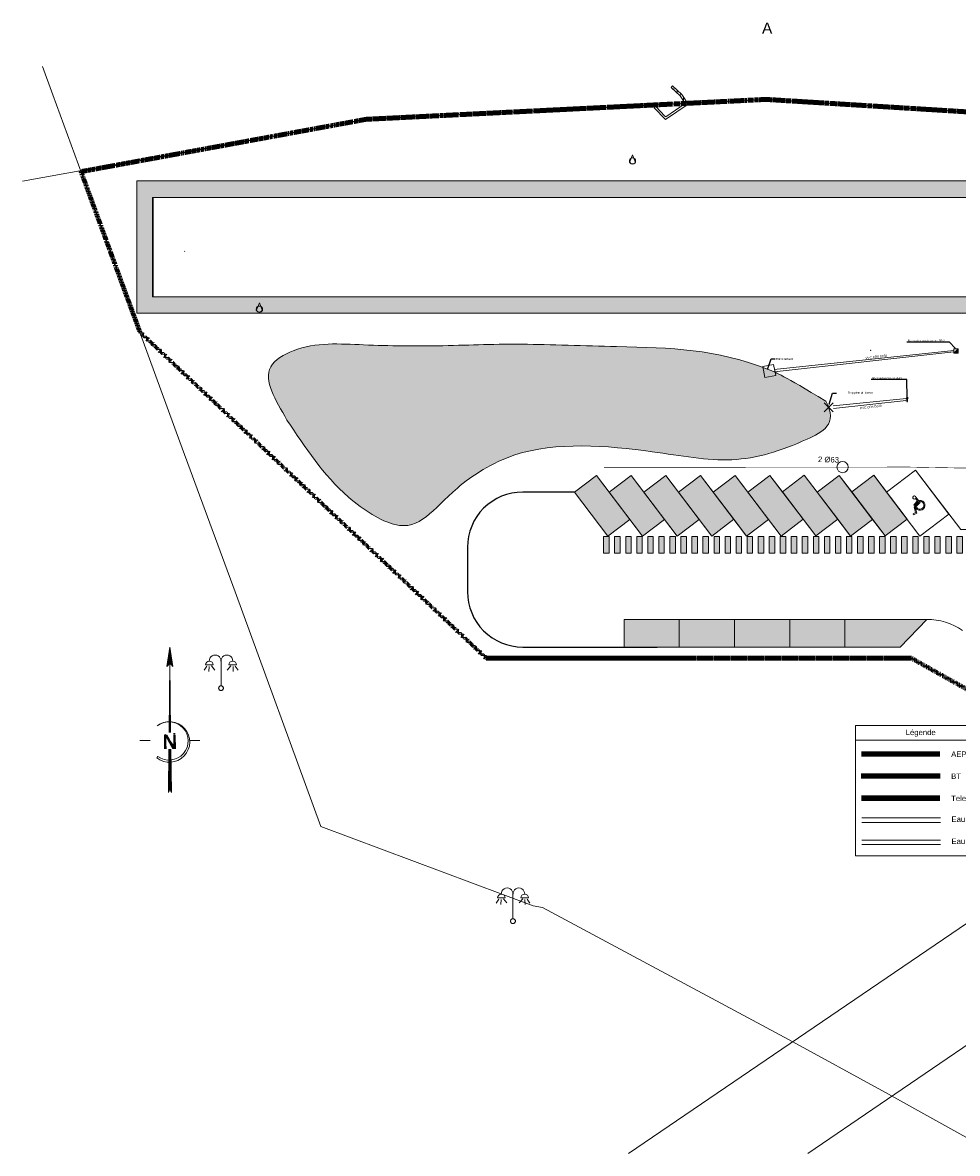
# Model space of a CAD drawing. Header units: centimetres. Extents: x -11246 to 29725, y -11714 to 13666.
# Tile 13 of 79: x 2299 to 3146, y 1827 to 2852. Entities that reach past the tile are written whole.
import ezdxf
from ezdxf import colors
from ezdxf.entities.mleader import LeaderData, LeaderLine
from ezdxf.enums import TextEntityAlignment as Align
from ezdxf.lldxf.tags import DXFTag
from ezdxf.math import Vec2, Vec3

# ---------------------------------------------------------------- set-up
doc = ezdxf.new("R2010")
doc.units = ezdxf.units.CM
doc.linetypes.add('Centre 2', pattern=[0.03175, 0.00635, -0.004763, 0.015875, -0.004763])
doc.linetypes.add('IMPORT-BORDCHAUSSEE', pattern=[0])
for name, color, linetype, lineweight in [('0- Cloture', 7, 'Continuous', 5), ('0- Emprise', 7, 'Continuous', 5), ('_BG2i Parking_Marquage au sol', 7, 'Continuous', 5), ('Ass - EP - Regards', 5, 'Continuous', 0), ('Ass - EP - Réseau', 5, 'Continuous', 0), ('Caches des symboles', 7, 'Continuous', 5), ('COV_EPURES', 7, 'Continuous', 5), ('FLECHE_NORD', 7, 'Continuous', 5), ('GO - VU', 7, 'Continuous', 5), ('Réseaux divers - BT - Réseau', 1, 'Texte-BT', 0), ('Réseaux divers - BT - Textes - Tronçons', 174, 'Continuous', 0), ('Réseaux divers - Légende', 1, 'Continuous', 0), ('Terrain - Points', 54, 'Continuous', 0)]:
    doc.layers.add(name, color=color, linetype=linetype, lineweight=lineweight)
doc.layers.add('0- nouvelle giration', color=7, linetype='Continuous')
for name, color, linetype, lineweight, true_color in [('0- Parking', 9, 'Continuous', 5, 0x808080), ('0- Piste', 5, 'Continuous', 5, 0x0000ff), ('CADASTRE', 190, 'IMPORT-BORDCHAUSSEE', 5, 0x7f00ff), ('INACTIF', 4, 'Continuous', 5, 0x00ffff), ('MUR', 7, 'Continuous', 5, 0x7f3f00), ('POLYGO', 7, 'Continuous', 5, 0xa50000), ('RESEAU_ECLAIRAGE_PUBLIC_SYMBOLE', 200, 'Continuous', 5, 0xbf00ff), ('VERDI_CLOTURE LIMITE DE PROPRIETE', 1, 'Continuous', 5, 0xff0000), ('VERDI_Place permeable', 7, 'Continuous', 5, 0x7fffbf)]:
    doc.layers.add(name, color=color, linetype=linetype, lineweight=lineweight, true_color=true_color)
doc.styles.add('CoteTitreD', font='arial.ttf', dxfattribs={"height": 0.0017})
doc.styles.add('Etiquette tronçon réseaux divers', font='arial.ttf', dxfattribs={"height": 0.5})
doc.styles.add('Lignes', font='arial.ttf', dxfattribs={"height": 0.35})
doc.styles.add('Légende réseaux divers', font='arial.ttf', dxfattribs={"height": 0.5})
doc.styles.add('SansSerif_B', font='sanssb__.ttf', dxfattribs={"height": 1.306576})
doc.styles.get("Standard").update_dxf_attribs({"font": 'arial.ttf'})
tags = doc.linetypes.add('Texte-AEP', pattern='A,5,-0.25,["AEP",Lignes,S=1,R=0,X=0,Y=-0.18],-1.25', length=6.5).pattern_tags.tags
tags[15:16] = [DXFTag(74, 4), DXFTag(75, 0), DXFTag(340, '0'), DXFTag(46, 0.0), DXFTag(50, 0.0), DXFTag(44, 0.0), DXFTag(45, 0.0)]
tags[4:5] = [DXFTag(74, 4), DXFTag(75, 0), DXFTag(340, '0'), DXFTag(46, 0.0), DXFTag(50, 0.0), DXFTag(44, 0.0), DXFTag(45, 0.0)]
tags = doc.linetypes.add('Texte-BT', pattern='A,5,-0.25,["BT",Lignes,S=1,R=0,X=0,Y=-0.18],-1.25', length=6.5).pattern_tags.tags
tags[15:16] = [DXFTag(74, 4), DXFTag(75, 0), DXFTag(340, '0'), DXFTag(46, 0.0), DXFTag(50, 0.0), DXFTag(44, 0.0), DXFTag(45, 0.0)]
tags[4:5] = [DXFTag(74, 4), DXFTag(75, 0), DXFTag(340, '0'), DXFTag(46, 0.0), DXFTag(50, 0.0), DXFTag(44, 0.0), DXFTag(45, 0.0)]
tags = doc.linetypes.add('Texte-Telecom', pattern='A,5,-0.25,["TEL",Lignes,S=1,R=0,X=0,Y=-0.18],-1.25', length=6.5).pattern_tags.tags
tags[15:16] = [DXFTag(74, 4), DXFTag(75, 0), DXFTag(340, '0'), DXFTag(46, 0.0), DXFTag(50, 0.0), DXFTag(44, 0.0), DXFTag(45, 0.0)]
tags[4:5] = [DXFTag(74, 4), DXFTag(75, 0), DXFTag(340, '0'), DXFTag(46, 0.0), DXFTag(50, 0.0), DXFTag(44, 0.0), DXFTag(45, 0.0)]

# ---------------------------------------------------------------- blocks, each defined once
blk = doc.blocks.new('APS_VERDI_PLAN MASSE_V2_REVIT_dwg_zs_cache-14888792-RDC Bâtiment 500')
at = {"layer": 'Caches des symboles', "flags": 128}
blk.add_lwpolyline([(-135.14, -47.82), (-135.22, -47.85), (-135.28, -47.91), (-135.31, -47.99), (-135.31, -48.07), (-135.28, -48.15), (-135.22, -48.21), (-135.14, -48.24), (-135.05, -48.24), (-134.98, -48.21), (-134.92, -48.15), (-134.88, -48.07), (-134.88, -47.99), (-134.92, -47.91), (-134.98, -47.85), (-135.05, -47.82)], close=True, dxfattribs=at)
blk = doc.blocks.new('APS_VERDI_PLAN MASSE_V2_REVIT_dwg_STE2-14888793-RDC Bâtiment 500')
at = {"layer": 'RESEAU_ECLAIRAGE_PUBLIC_SYMBOLE'}
for p, q in [((-136.37, -46.05), (-136.63, -46.4)), ((-136.5, -45.93), (-135.81, -45.93)), ((-136.18, -46.08), (-136.2, -46.52)), ((-135.97, -46.01), (-135.66, -46.39)), ((-135.1, -47.86), (-135.1, -45.59)), ((-134.22, -46.01), (-134.53, -46.39)), ((-133.69, -45.93), (-134.39, -45.93)), ((-134.01, -46.08), (-133.99, -46.52)), ((-133.82, -46.05), (-133.56, -46.4))]:
    blk.add_line(p, q, dxfattribs=at)
blk.add_circle((-135.1, -48.03), 0.217, dxfattribs=at)
for centre, radius, start, end in [((-135.63, -45.56), 0.529, 357.0983, 182.9017), ((-134.57, -45.56), 0.529, 357.0983, 182.9017), ((-136.15, -45.93), 0.347, 359.995, 179.955), ((-134.04, -45.93), 0.347, 0.045, 180.005)]:
    blk.add_arc(centre, radius, start, end, dxfattribs=at)
blk.add_blockref('APS_VERDI_PLAN MASSE_V2_REVIT_dwg_zs_cache-14888792-RDC Bâtiment 500', (0, 0))
blk = doc.blocks.new('APS_VERDI_PLAN MASSE_V2_REVIT_dwg_zs_cache-14888794-RDC Bâtiment 500')
at = {"layer": 'Caches des symboles', "flags": 128}
blk.add_lwpolyline([(-108.69, -68.92), (-108.77, -68.96), (-108.83, -69.02), (-108.86, -69.09), (-108.86, -69.18), (-108.83, -69.26), (-108.77, -69.32), (-108.69, -69.35), (-108.6, -69.35), (-108.53, -69.32), (-108.47, -69.26), (-108.43, -69.18), (-108.43, -69.09), (-108.47, -69.02), (-108.53, -68.96), (-108.6, -68.92)], close=True, dxfattribs=at)
blk = doc.blocks.new('APS_VERDI_PLAN MASSE_V2_REVIT_dwg_STE2-14888795-RDC Bâtiment 500')
at = {"layer": 'RESEAU_ECLAIRAGE_PUBLIC_SYMBOLE'}
for p, q in [((-109.92, -67.15), (-110.18, -67.51)), ((-110.05, -67.04), (-109.36, -67.04)), ((-109.73, -67.18), (-109.75, -67.63)), ((-109.52, -67.12), (-109.21, -67.49)), ((-108.65, -68.96), (-108.65, -66.69)), ((-107.77, -67.12), (-108.09, -67.49)), ((-107.24, -67.04), (-107.94, -67.04)), ((-107.57, -67.18), (-107.54, -67.63)), ((-107.37, -67.15), (-107.11, -67.51))]:
    blk.add_line(p, q, dxfattribs=at)
blk.add_circle((-108.65, -69.14), 0.217, dxfattribs=at)
for centre, radius, start, end in [((-109.18, -66.66), 0.529, 357.0983, 182.9017), ((-108.12, -66.66), 0.529, 357.0983, 182.9017), ((-109.7, -67.04), 0.347, 359.995, 179.955), ((-107.59, -67.04), 0.347, 0.045, 180.005)]:
    blk.add_arc(centre, radius, start, end, dxfattribs=at)
blk.add_blockref('APS_VERDI_PLAN MASSE_V2_REVIT_dwg_zs_cache-14888794-RDC Bâtiment 500', (0, 0))
blk = doc.blocks.new('APS_VERDI_PLAN MASSE_V2_REVIT_dwg_zs_cache-14888824-RDC Bâtiment 500')
at = {"layer": 'Caches des symboles', "flags": 128}
blk.add_lwpolyline([(-97.88, 0.01), (-97.98, -0.03), (-98.06, -0.1), (-98.1, -0.21), (-98.1, -0.32), (-98.06, -0.42), (-97.98, -0.49), (-97.88, -0.54), (-97.77, -0.54), (-97.67, -0.49), (-97.59, -0.42), (-97.55, -0.32), (-97.55, -0.21), (-97.59, -0.1), (-97.67, -0.03), (-97.77, 0.01), (-97.88, 0.01)], dxfattribs=at)
blk = doc.blocks.new('APS_VERDI_PLAN MASSE_V2_REVIT_dwg_4-14888825-RDC Bâtiment 500')
at = {"layer": 'INACTIF'}
blk.add_circle((-97.82, -0.26), 0.281, dxfattribs=at)
at = {"layer": 'POLYGO', "flags": 128}
blk.add_lwpolyline([(-98.1, -0.4), (-97.82, 0.3), (-97.54, -0.4)], dxfattribs=at)
blk.add_blockref('APS_VERDI_PLAN MASSE_V2_REVIT_dwg_zs_cache-14888824-RDC Bâtiment 500', (0, 0))
blk = doc.blocks.new('APS_VERDI_PLAN MASSE_V2_REVIT_dwg_zs_cache-14888826-RDC Bâtiment 500')
at = {"layer": 'Caches des symboles', "flags": 128}
blk.add_lwpolyline([(-131.67, -13.42), (-131.77, -13.46), (-131.85, -13.54), (-131.89, -13.64), (-131.89, -13.75), (-131.85, -13.85), (-131.77, -13.93), (-131.67, -13.97), (-131.56, -13.97), (-131.46, -13.93), (-131.38, -13.85), (-131.34, -13.75), (-131.34, -13.64), (-131.38, -13.54), (-131.46, -13.46), (-131.56, -13.42), (-131.67, -13.42)], dxfattribs=at)
blk = doc.blocks.new('APS_VERDI_PLAN MASSE_V2_REVIT_dwg_4-14888827-RDC Bâtiment 500')
at = {"layer": 'INACTIF'}
blk.add_circle((-131.62, -13.69), 0.281, dxfattribs=at)
at = {"layer": 'POLYGO', "flags": 128}
blk.add_lwpolyline([(-131.9, -13.83), (-131.62, -13.13), (-131.33, -13.83)], dxfattribs=at)
blk.add_blockref('APS_VERDI_PLAN MASSE_V2_REVIT_dwg_zs_cache-14888826-RDC Bâtiment 500', (0, 0))
blk = doc.blocks.new('APS_VERDI_PLAN MASSE_V2_REVIT_dwg_y005-14888838-RDC Bâtiment 500')
at = {"layer": 'FLECHE_NORD'}
for p, q in [((0.054848, -7.666144), (-0.002798, -1.398808)), ((0.306413, -7.749317), (0.464405, -7.749317)), ((-1.796514, -8.369622), (-2.703879, -8.365168)), ((-0.505935, -9.054127), (-0.347942, -9.054127)), ((1.763008, -8.376744), (2.670385, -8.376744)), ((-1.106196, -9.811059), (-1.207011, -9.926763)), ((-0.138774, -13.01989), (-0.087807, -9.158698)), ((-0.102726, -12.928724), (-0.052967, -9.159158)), ((-0.084701, -12.88314), (-0.035548, -9.159388)), ((-0.066677, -12.837558), (-0.018128, -9.159618)), ((-0.048653, -12.791976), (-0.000709, -9.159848)), ((-0.002535, -12.792068), (-0.035947, -9.15943)), ((-0.03063, -12.746392), (0.01671, -9.160078)), ((-0.025476, -12.733361), (-0.018323, -9.158468)), ((0.015308, -12.837721), (-0.018527, -9.15927)), ((-0.01344, -12.764158), (0.03413, -9.160308)), ((0.033149, -12.883377), (-0.001106, -9.159109)), ((0.050991, -12.92903), (0.016313, -9.158949)), ((0.068832, -12.974685), (0.033734, -9.158789)), ((0.086675, -13.020339), (0.051155, -9.158628))]:
    blk.add_line(p, q, dxfattribs=at)
at = {"layer": 'FLECHE_NORD', "flags": 128}
for points in [[(-0.015337, -7.666144), (0, 0), (-0.002798, -1.398808), (-0.264799, -1.741575), (-0.211902, -1.672372), (0, 0), (-0.179823, -1.630401), (-0.134678, -1.571342), (0, 0), (-0.093629, -1.517637), (-0.045683, -1.454911), (0, 0), (0.029492, -1.441404), (0.061186, -1.483213), (0, 0), (0.09326, -1.525525), (0.135478, -1.581218), (0, 0), (0.165787, -1.621201), (0, 0), (0.197861, -1.663513), (0.222627, -1.696181), (0, 0), (-0.264799, -1.741575)], [(-0.06798, -7.666144), (-0.002798, -1.398808), (0.257829, -1.74262), (0, 0)], [(-0.085527, -7.666144), (-0.002798, -1.398808), (0.037302, -7.666144)], [(0.019755, -7.666144), (-0.002798, -1.398808), (-0.050432, -7.666144)], [(0.002209, -7.666144), (0.002209, -1.398808), (-0.032886, -7.666144)], [(-0.426939, -9.054127), (-0.426939, -7.836659), (0.384399, -8.954024), (0.384399, -7.749317)], [(0.068574, -9.158468), (0.104516, -13.065994), (-0.025476, -12.733361), (-0.156798, -13.065472), (-0.105226, -9.158468)]]:
    blk.add_lwpolyline(points, dxfattribs=at)
blk.add_lwpolyline([(-0.070388, -9.158928), (-0.12075, -12.974306)], close=True, dxfattribs=at)
at = {"layer": 'FLECHE_NORD'}
for centre, radius, start, end in [((-0.055477, -8.512772), 1.823567, 230.841128, 126.959599), ((-0.096044, -8.416213), 1.72221, 234.087858, 127.812738)]:
    blk.add_arc(centre, radius, start, end, dxfattribs=at)
at = {"layer": 'FLECHE_NORD', "insert": (-0.01812, -7.843419), "char_height": 1.306576, "width": 1.53918937, "attachment_point": 2, "line_spacing_factor": 0.957023, "style": 'SansSerif_B'}
blk.add_mtext('\\fSansSerif|b1|i0|c0|p34|;N', dxfattribs=at)
blk = doc.blocks.new('APS_VERDI_PLAN MASSE_V2_REVIT_dwg__U59-14888935-RDC Bâtiment 500')
at = {"layer": '_BG2i Parking_Marquage au sol'}
blk.add_hatch(color=256, dxfattribs=at).paths.add_polyline_path([(-0.75, -0.25), (0.75, -0.25), (0.75, 0.25), (-0.75, 0.25)])
at = {"layer": '_BG2i Parking_Marquage au sol', "flags": 128}
blk.add_lwpolyline([(-0.75, -0.25), (0.75, -0.25), (0.75, 0.25), (-0.75, 0.25)], close=True, dxfattribs=at)
blk = doc.blocks.new('APS_VERDI_PLAN MASSE_V2_REVIT_dwg__U60-14888936-RDC Bâtiment 500')
at = {"rotation": 359.9999999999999}
for p in [(0, 32), (0, 31), (0, 30), (0, 29), (0, 28), (0, 27), (0, 26), (0, 25), (0, 24), (0, 23), (0, 22), (0, 21), (0, 20), (0, 19), (0, 18), (0, 17), (0, 16), (0, 15), (0, 14), (0, 13), (0, 12), (0, 11), (0, 10), (0, 9), (0, 8), (0, 7), (0, 6), (0, 5), (0, 4), (0, 3), (0, 2), (0, 1), (0, 0)]:
    blk.add_blockref('APS_VERDI_PLAN MASSE_V2_REVIT_dwg__U59-14888935-RDC Bâtiment 500', p, dxfattribs=at)
blk = doc.blocks.new('Tuyau en attente', base_point=(82.51, 10.49))
at = {"color": 0, "linetype": 'Continuous', "lineweight": -2, "elevation": 0, "flags": 128}
blk.add_lwpolyline([(82.46, 10.64), (82.46, 10.34)], dxfattribs=at)
at = {"color": 0, "linetype": 'Continuous', "lineweight": -2, "const_width": 0.1, "elevation": 0, "flags": 128}
blk.add_lwpolyline([(82.56, 10.74), (82.56, 10.24)], dxfattribs=at)
blk = doc.blocks.new('Boite de branchement 40x40', base_point=(82.2, 7.41))
at = {"linetype": 'Continuous'}
blk.add_hatch(color=0, dxfattribs=at).paths.add_polyline_path([(82.4, 7.21), (82, 7.21), (82.4, 7.61)])
at = {"color": 0, "linetype": 'Continuous', "lineweight": -2, "elevation": 0, "flags": 128}
blk.add_lwpolyline([(82, 7.61), (82.4, 7.61), (82.4, 7.21), (82, 7.21)], close=True, dxfattribs=at)
blk.add_lwpolyline([(82.4, 7.61), (82, 7.21)], dxfattribs=at)
blk = doc.blocks.new('MENSURA_ASTRA_Telecom')
at = {"layer": 'Réseaux divers - Légende', "color": 92, "linetype": 'Texte-Telecom', "const_width": 0.075, "flags": 128}
blk.add_lwpolyline([(0, 0), (5, 0)], dxfattribs=at)
blk = doc.blocks.new('MENSURA_ASTRA_BT')
at = {"layer": 'Réseaux divers - Légende', "color": 1, "linetype": 'Texte-BT', "const_width": 0.05, "flags": 128}
blk.add_lwpolyline([(0, 0), (5, 0)], dxfattribs=at)
blk.add_lwpolyline([(0, 0), (5, 0)], dxfattribs=at)
blk = doc.blocks.new('MENSURA_ASTRA_AEP')
at = {"layer": 'Réseaux divers - Légende', "color": 160, "linetype": 'Texte-AEP', "const_width": 0.075, "flags": 128}
blk.add_lwpolyline([(0, 0), (5, 0)], dxfattribs=at)
blk.add_lwpolyline([(0, 0), (5, 0)], dxfattribs=at)
blk.add_lwpolyline([(0, 0), (5, 0)], dxfattribs=at)
blk = doc.blocks.new('Légende Réseaux divers')
at = {"color": 5}
for p, q in [((0.58, -1.05), (7.71, -1.05)), ((0.58, -1.45), (7.71, -1.45))]:
    blk.add_line(p, q, dxfattribs=at)
at = {"color": 1}
for p, q in [((0.58, -3.05), (7.71, -3.05)), ((0.58, -3.45), (7.71, -3.45))]:
    blk.add_line(p, q, dxfattribs=at)
at = {"layer": 'Réseaux divers - Légende', "color": 7, "flags": 128}
blk.add_lwpolyline([(0, -4.48), (13.19, -4.48), (13.19, 7.33), (0, 7.33)], close=True, dxfattribs=at)
blk.add_lwpolyline([(0, 6), (13.19, 6)], dxfattribs=at)
at = {"layer": 'Réseaux divers - Légende'}
for name, p, xscale, yscale in [('MENSURA_ASTRA_AEP', (0.54, 4.75), 1.425978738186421, 6.666666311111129), ('MENSURA_ASTRA_BT', (0.52, 2.75), 1.43303804, 10), ('MENSURA_ASTRA_Telecom', (0.54, 0.75), 1.425978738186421, 6.666666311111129)]:
    blk.add_blockref(name, p, dxfattribs=dict(at, xscale=xscale, yscale=yscale))
at = {"layer": 'Réseaux divers - Légende', "style": 'Légende réseaux divers'}
blk.add_text('Légende', height=0.5, dxfattribs=at).set_placement((5.92, 6.96), align=Align.TOP_CENTER)
for s, p in [('AEP', (8.68, 4.33)), ('BT', (8.68, 2.33)), ('Telecom', (8.68, 0.33)), ('Eau pluviale', (8.71, -1.56)), ('Eau usée', (8.71, -3.56))]:
    blk.add_text(s, height=0.5, dxfattribs=at).set_placement(p, align=Align.BOTTOM_LEFT)
blk = doc.blocks.new('Default_SymbolReg')
at = {"color": 7, "linetype": 'Continuous', "lineweight": 0, "flags": 128}
blk.add_lwpolyline([(-0.5, -0.5), (-0.5, 0.5), (0.5, 0.5), (0.5, -0.5), (-0.5, -0.5)], dxfattribs=at)

msp = doc.modelspace()

# ---------------------------------------------------------------- hatches: boundary and pattern name
at = {"lineweight": 5, "true_color": 0xcccccc}
msp.add_hatch(color=254, dxfattribs=at).paths.add_polyline_path([(3353.48089, 2588.36142), (3353.45936, 2603.36147), (2417.47536, 2603.36147), (2417.47536, 2693.35904), (3727.3017, 2693.35885), (3727.30177, 2603.36147), (3727.30169, 2588.36147), (3741.52534, 2588.36159), (3741.52534, 2708.2297), (2402.47536, 2708.35904), (2402.47536, 2588.36147), (3323.46596, 2588.36142)])
at = {"layer": '0- nouvelle giration', "true_color": 0xadddf7}
h = msp.add_hatch(color=141, dxfattribs=at)
h.dxf.hatch_style = 1
edge = h.paths.add_edge_path()
edge.add_spline(control_points=[(2538.63265, 2491.6729), (2528.23546, 2509.79001), (2511.33208, 2536.75915), (2556.19299, 2563.08115), (2610.30671, 2558.80292), (2688.99958, 2558.51278), (2736.88639, 2561.54357), (2867.04957, 2556.79972), (2929.00138, 2556.75905), (2987.40475, 2532.3933), (3026.81768, 2508.73597), (3038.22669, 2487.83026), (2997.80299, 2467.39343), (2943.85969, 2450.1063), (2858.02282, 2466.39778), (2756.19564, 2474.157), (2675.77239, 2421.26211), (2653.90441, 2381.18833), (2580.9665, 2426.86303), (2555.19393, 2466.88495), (2538.63265, 2491.6729)], knot_values=[0, 0, 0, 0, 5.2055604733, 7.9102298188, 14.4882204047, 21.7400275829, 32.1133144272, 40.5265540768, 55.6889852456, 57.317719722, 57.317719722, 57.317719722, 61.1379167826, 67.8816649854, 74.4169864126, 84.7225576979, 90.4642987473, 100.3930231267, 105.7115883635, 114.6354394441, 114.6354394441, 114.6354394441, 114.6354394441], degree=3, periodic=0)
at = {"layer": 'MUR'}
h = msp.add_hatch(dxfattribs=at)
h.set_pattern_fill('FP_1', color=256, scale=10, style=0, pattern_type=2)
h.set_pattern_definition([(85.5, (-19907822.072, -72396641.444), (-3.1652125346, 0.24910762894), [])])
h.paths.add_polyline_path([(2899.32864, 2778.42614), (2901.62671, 2778.53999), (2896.4507, 2786.6691), (2887.93757, 2794.52188), (2886.58179, 2793.05205), (2894.90371, 2785.37566), (2897.04514, 2782.01246)])
at = {"layer": 'VERDI_Place permeable', "true_color": 0x808080}
h = msp.add_hatch(color=8, dxfattribs=at)
h.dxf.hatch_style = 1
h.paths.add_polyline_path([(2944.04773, 2285.99777), (3093.39962, 2285.99777), (3118.22205, 2310.99777), (2844.04773, 2310.99777), (2844.04773, 2285.99777), (2907.28024, 2285.99777)])
h.paths.add_polyline_path([(3402.39126, 2296.68669), (3423.49903, 2310.08304), (3450.29172, 2267.8675), (3429.18395, 2254.47116)])
h.paths.add_polyline_path([(3423.49903, 2310.08304), (3444.6068, 2323.47938), (3471.39949, 2281.26385), (3450.29172, 2267.8675)])
h.paths.add_polyline_path([(3465.71457, 2336.87573), (3486.82234, 2350.27208), (3513.61503, 2308.05654), (3492.50726, 2294.66019)])
h.paths.add_polyline_path([(3444.6068, 2323.47938), (3465.71457, 2336.87573), (3492.50726, 2294.66019), (3471.39949, 2281.26385)])
h.paths.add_polyline_path([(2818.97109, 2441.47748), (2799.06704, 2426.3504), (2829.3212, 2386.54229), (2849.22526, 2401.66937)])
h.paths.add_polyline_path([(2850.37362, 2441.47499), (2830.46957, 2426.34791), (2860.72373, 2386.5398), (2880.62779, 2401.66688)])
h.paths.add_polyline_path([(2881.77267, 2441.47708), (2861.86862, 2426.35), (2892.12278, 2386.54189), (2912.02683, 2401.66897)])
h.paths.add_polyline_path([(2913.15924, 2441.49559), (2893.25519, 2426.36851), (2923.50935, 2386.5604), (2943.41341, 2401.68748)])
h.paths.add_polyline_path([(2944.57088, 2441.48111), (2924.66683, 2426.35403), (2954.92099, 2386.54592), (2974.82505, 2401.673)])
h.paths.add_polyline_path([(2975.95699, 2441.50023), (2956.05294, 2426.37314), (2986.3071, 2386.56503), (3006.21115, 2401.69212)])
h.paths.add_polyline_path([(3007.26139, 2441.62685), (2987.35734, 2426.49977), (3017.6115, 2386.69166), (3037.51555, 2401.81874)])
h.paths.add_polyline_path([(3038.77913, 2441.47277), (3018.87508, 2426.34568), (3049.12924, 2386.53758), (3069.0333, 2401.66466)])
h.paths.add_polyline_path([(3070.12239, 2441.62685), (3050.21833, 2426.49977), (3080.47249, 2386.69166), (3100.37655, 2401.81874)])

# ---------------------------------------------------------------- linework, layer by layer
at = {"lineweight": 5}
msp.add_line((2418.63307, 2588.36128), (3437.0762, 2588.36128), dxfattribs=at)
at = {"lineweight": 5, "flags": 128}
for points in [[(3138.27704, 2406.50755), (3108.02287, 2446.31566), (3081.74952, 2426.34791), (3112.00368, 2386.5398)], [(2844.04773, 2310.99777), (2844.04773, 2285.99777), (2894.04773, 2285.99777), (2894.04773, 2310.99777)], [(2944.04773, 2310.99777), (2944.04773, 2285.99777), (2894.04773, 2285.99777), (2894.04773, 2310.99777)], [(2994.04773, 2310.99777), (2994.04773, 2285.99777), (2944.04773, 2285.99777), (2944.04773, 2310.99777)], [(3044.04773, 2310.99777), (3044.04773, 2285.99777), (2994.04773, 2285.99777), (2994.04773, 2310.99777)], [(3118.22205, 2310.99777), (3094.04773, 2285.99777), (3044.04773, 2285.99777), (3044.04773, 2310.99777)]]:
    msp.add_lwpolyline(points, close=True, dxfattribs=at)
at = {"layer": '0- Cloture'}
msp.add_line((2962.44557, 2310.99777), (3118.22205, 2310.99777), dxfattribs=at)
at = {"layer": '0- Cloture', "flags": 128}
for points in [[(3402.39126, 2296.68669), (3486.82234, 2350.27208), (3533.72437, 2387.94953), (3568.69088, 2377.11876), (3710.602, 2518.86355), (3699.32377, 2552.98621), (3713.58917, 2570.44484), (3727.30169, 2588.36147), (3727.30169, 2603.36147), (3727.30169, 2693.35885), (2416.69901, 2693.35885), (2416.69901, 2603.23233), (3282.68294, 2603.23233), (3353.47012, 2603.36147), (3353.47012, 2588.36142), (3353.47012, 2558.45189), (3353.47012, 2458.7884), (3353.47012, 2452.2884), (3334.95936, 2452.2884)], [(2829.33823, 2386.5398), (2849.24039, 2401.66937), (2860.76507, 2386.55971), (2880.64292, 2401.66688), (2892.15809, 2386.55722), (2912.04197, 2401.66897), (2923.52449, 2386.5604), (2943.42854, 2401.68748), (2954.94445, 2386.55225), (2974.84018, 2401.673), (2986.32224, 2386.56503), (3006.22629, 2401.69212), (3017.62664, 2386.69166), (3037.53069, 2401.81874), (3049.1389, 2386.54478), (3069.04843, 2401.66466), (3080.48763, 2386.69166), (3100.39168, 2401.81874), (3081.74952, 2426.34791), (3108.02287, 2446.31566), (3148.91704, 2392.50755)]]:
    msp.add_lwpolyline(points, dxfattribs=at)
at = {"layer": '0- Cloture'}
msp.add_arc((3118.44194, 2254.08919), 56.909, 55.47777949, 90.22137766, dxfattribs=at)
msp.add_open_spline([(2538.63265, 2491.6729), (2528.23546, 2509.79001), (2511.33208, 2536.75915), (2556.19299, 2563.08115), (2610.30671, 2558.80292), (2688.99958, 2558.51278), (2736.88639, 2561.54357), (2867.04957, 2556.79972), (2929.00138, 2556.75905), (2987.40475, 2532.3933), (3026.81768, 2508.73597), (3038.22669, 2487.83026), (2997.80299, 2467.39343), (2943.85969, 2450.1063), (2858.02282, 2466.39778), (2756.19564, 2474.157), (2675.77239, 2421.26211), (2653.90441, 2381.18833), (2580.9665, 2426.86303), (2555.19393, 2466.88495), (2538.63265, 2491.6729)], degree=3, knots=[0, 0, 0, 0, 5.2055604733, 7.9102298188, 14.4882204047, 21.7400275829, 32.1133144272, 40.5265540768, 55.6889852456, 57.317719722, 57.317719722, 57.317719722, 61.1379167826, 67.8816649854, 74.4169864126, 84.7225576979, 90.4642987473, 100.3930231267, 105.7115883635, 114.6354394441, 114.6354394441, 114.6354394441, 114.6354394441], dxfattribs=at)
at = {"layer": '0- Emprise', "flags": 128}
for points in [[(3200.20732, 2445.66252), (3200.20732, 2392.50755), (3148.9019, 2392.50755), (3108.00774, 2446.31566), (3081.73438, 2426.34791), (3070.12239, 2441.62685), (3050.21833, 2426.49977), (3038.77913, 2441.47277), (3018.87508, 2426.34568), (3007.26139, 2441.62685), (2987.35734, 2426.49977), (2975.95699, 2441.50023), (2956.05294, 2426.37314), (2944.57088, 2441.48111), (2924.66683, 2426.35403), (2913.15924, 2441.49559), (2893.25519, 2426.36851), (2881.77267, 2441.47708), (2861.86862, 2426.35), (2850.37362, 2441.47499), (2830.46957, 2426.34791), (2818.95596, 2441.49739), (2799.0519, 2426.37031)], [(3118.22205, 2310.99777), (3094.04773, 2285.99777), (2844.04773, 2285.99777), (2844.04773, 2310.99777), (2962.44557, 2310.99777)]]:
    msp.add_lwpolyline(points, dxfattribs=at)
at = {"layer": '0- Emprise'}
msp.add_arc((3118.44192, 2254.08914), 56.90906, 55.47779667, 90.22136055, dxfattribs=at)
at = {"layer": '0- nouvelle giration', "flags": 128}
msp.add_lwpolyline([(2799.0519, 2426.37031), (2752.13197, 2426.37031, 0.4142135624), (2702.13197, 2376.37031), (2702.13197, 2335.99777, 0.4142135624), (2752.13197, 2285.99777), (2874.04773, 2285.99777)], format="xyb", dxfattribs=at)
at = {"layer": '0- Parking', "color": 18, "true_color": 0x000000, "flags": 128}
for points in [[(2818.97109, 2441.47748), (2799.06704, 2426.3504), (2829.3212, 2386.54229), (2849.22526, 2401.66937)], [(2850.37362, 2441.47499), (2830.46957, 2426.34791), (2860.72373, 2386.5398), (2880.62779, 2401.66688)], [(2881.77267, 2441.47708), (2861.86862, 2426.35), (2892.12278, 2386.54189), (2912.02683, 2401.66897)], [(2913.15924, 2441.49559), (2893.25519, 2426.36851), (2923.50935, 2386.5604), (2943.41341, 2401.68748)], [(2944.57088, 2441.48111), (2924.66683, 2426.35403), (2954.92099, 2386.54592), (2974.82505, 2401.673)], [(2975.95699, 2441.50023), (2956.05294, 2426.37314), (2986.3071, 2386.56503), (3006.21115, 2401.69212)], [(3007.26139, 2441.62685), (2987.35734, 2426.49977), (3017.6115, 2386.69166), (3037.51555, 2401.81874)], [(3038.77913, 2441.47277), (3018.87508, 2426.34568), (3049.12924, 2386.53758), (3069.0333, 2401.66466)], [(3070.12239, 2441.62685), (3050.21833, 2426.49977), (3080.47249, 2386.69166), (3100.37655, 2401.81874)], [(3138.2619, 2406.50755), (3108.00774, 2446.31566), (3081.73438, 2426.34791), (3111.98855, 2386.5398)], [(2944.04773, 2310.99777), (2944.04773, 2285.99777), (2894.04773, 2285.99777), (2894.04773, 2310.99777)], [(2994.04773, 2310.99777), (2994.04773, 2285.99777), (2944.04773, 2285.99777), (2944.04773, 2310.99777)], [(3044.04773, 2310.99777), (3044.04773, 2285.99777), (2994.04773, 2285.99777), (2994.04773, 2310.99777)]]:
    msp.add_lwpolyline(points, close=True, dxfattribs=at)
at = {"layer": '0- Piste', "color": 1, "true_color": 0xff0000, "flags": 128}
for points in [[(2402.47536, 2708.35904), (3742.30169, 2708.35904), (3742.30169, 2588.36147), (2402.47536, 2588.36147)], [(2417.47536, 2693.35904), (3727.30169, 2693.35904), (3727.30169, 2603.36147), (2417.47536, 2603.36147)]]:
    msp.add_lwpolyline(points, close=True, dxfattribs=at)
at = {"layer": 'Ass - EP - Réseau', "color": 7, "linetype": 'Continuous'}
for p, q in [((3025.36257, 2499.20207), (3033.36257, 2507.20207)), ((3025.36257, 2507.20207), (3033.36257, 2499.20207))]:
    msp.add_line(p, q, dxfattribs=at)
at = {"layer": 'Ass - EP - Réseau', "elevation": 0, "flags": 128}
for points in [[(3142.67058, 2554.78551), (2979.94442, 2537.38895)], [(3142.67058, 2553.47005), (2979.94442, 2535.3619)], [(3033.38264, 2504.55608), (3099.89435, 2511.19677)], [(3033.8417, 2502.07827), (3099.65061, 2509.21168)]]:
    msp.add_lwpolyline(points, dxfattribs=at)
at = {"layer": 'CADASTRE', "linetype": 'Continuous', "flags": 128}
for points in [[(3180.05647, 1827.20797), (3080.87286, 1882.4666), (2993.47286, 1930.1666), (2769.97286, 2049.8666), (2761.67286, 2051.4666), (2569.27286, 2123.2666), (2491.67286, 2336.0666), (2441.47286, 2471.9666), (2379.77286, 2641.2666), (2326.57286, 2786.1666), (2317.05648, 2812.01119)], [(3824.85803, 2729.33575), (2972.5, 2782.14161), (2610.30881, 2764.10863), (2299.15021, 2707.95354)], [(2848.11646, 1827.20797), (3440.30442, 2230.2055), (3527.80555, 2295.48829), (3707.54838, 2490.2125), (3827.29725, 2724.02599)], [(3920.83029, 1856.57465), (3575.82253, 2051.84444), (3502.12891, 2082.26615), (3472.1093, 2085.09167), (3448.18447, 2086.17287), (3421.71945, 2085.86474), (3407.42652, 2084.08998), (3390.17522, 2079.05559), (3374.7706, 2072.36628), (3347.07961, 2056.65316), (3076.09656, 1871.934), (3010.48154, 1827.20797)]]:
    msp.add_lwpolyline(points, dxfattribs=at)
at = {"layer": 'COV_EPURES', "color": 6, "true_color": 0xff00ff}
msp.add_line((2445.83154, 2644.53194), (2446.05908, 2644.33643), dxfattribs=at)
at = {"layer": 'GO - VU'}
for p, q in [((3111.67808, 2418.88525), (3112.37601, 2418.0001)), ((3109.05349, 2412.46944), (3108.41199, 2411.82404))]:
    msp.add_line(p, q, dxfattribs=at)
at = {"layer": 'GO - VU', "flags": 128}
msp.add_lwpolyline([(3108.37119, 2421.63692), (3112.14819, 2416.84669), (3107.69618, 2412.36758), (3109.08559, 2407.35395), (3106.24709, 2405.83693), (3105.82818, 2406.62338), (3108.03503, 2407.80281), (3106.69809, 2412.62712), (3110.95838, 2416.91335), (3110.40275, 2417.61804), (3107.14142, 2414.33687), (3106.50958, 2414.96489), (3109.84711, 2418.32274), (3108.08306, 2420.56001)], dxfattribs=at)
at = {"layer": 'GO - VU'}
for centre, major_axis, start_param, end_param in [((3106.93976, 2421.43994), (1.01954, 1.02574), 5.6303055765, 11.1216723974), ((3112.07568, 2414.41933), (3.16533, 3.1846), 2.969070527, 7.1555649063), ((3112.07568, 2414.41933), (2.53576, 2.55119), 2.9256285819, 6.9830921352)]:
    msp.add_ellipse(centre, major_axis=major_axis, ratio=0.9975261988, start_param=start_param, end_param=end_param, dxfattribs=at)
at = {"layer": 'MUR'}
msp.add_line((2871.32012, 2774.42753), (2873.74975, 2771.99423), dxfattribs=at)
at = {"layer": 'MUR', "flags": 128}
msp.add_lwpolyline([(2887.93757, 2794.52188), (2896.4507, 2786.6691), (2902.14345, 2777.72842), (2881.38878, 2763.8532), (2871.32012, 2774.42753), (2872.76825, 2775.80644), (2881.057, 2767.07514), (2881.67645, 2766.45085), (2899.40644, 2778.30396), (2894.90371, 2785.37566), (2886.58179, 2793.05205)], close=True, dxfattribs=at)
at = {"layer": 'Réseaux divers - BT - Réseau', "const_width": 0.5, "elevation": 0, "flags": 128}
msp.add_lwpolyline([(3245.89903, 2446.44786), (3102.28667, 2449.00945), (2825.87728, 2448.78506)], dxfattribs=at)
at = {"layer": 'Réseaux divers - BT - Réseau'}
msp.add_circle((3041.93482, 2449.00651), 5.12201, dxfattribs=at)
at = {"layer": 'Terrain - Points'}
for p in [(3067.33546, 2554.74796, 0), (3126.68405, 2149.66565, 0), (3127.78067, 2150.70272, 0)]:
    msp.add_point(p, dxfattribs=at)
at = {"layer": 'VERDI_CLOTURE LIMITE DE PROPRIETE', "linetype": 'Centre 2', "lineweight": 90, "flags": 128}
msp.add_lwpolyline([(3325.19189, 2151.86878), (3104.04773, 2275.99777), (2719.08488, 2275.90748), (2405.4661, 2571.29875), (2392.47536, 2606.41193), (2352.07026, 2716.71972), (2610.30881, 2764.10863), (2972.5, 2782.14161), (3824.85803, 2729.33575)], dxfattribs=at)

# ---------------------------------------------------------------- block references
at = {"xscale": 10, "yscale": 10, "zscale": 10}
for name in ['APS_VERDI_PLAN MASSE_V2_REVIT_dwg_4-14888825-RDC Bâtiment 500', 'APS_VERDI_PLAN MASSE_V2_REVIT_dwg_4-14888827-RDC Bâtiment 500', 'APS_VERDI_PLAN MASSE_V2_REVIT_dwg_STE2-14888793-RDC Bâtiment 500', 'APS_VERDI_PLAN MASSE_V2_REVIT_dwg_STE2-14888795-RDC Bâtiment 500']:
    msp.add_blockref(name, (3829.85803, 2729.02599), dxfattribs=at)
for name, p, xscale, yscale, zscale, rotation in [('APS_VERDI_PLAN MASSE_V2_REVIT_dwg__U60-14888936-RDC Bâtiment 500', (3147.95349, 2378.49777), 10, 10, 10, 90.00000000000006), ('APS_VERDI_PLAN MASSE_V2_REVIT_dwg_y005-14888838-RDC Bâtiment 500', (2432.54968, 2285.7621), 10.07999999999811, 10.07999999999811, 10.07999999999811, 0.1146331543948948)]:
    msp.add_blockref(name, p, dxfattribs=dict(xscale=xscale, yscale=yscale, zscale=zscale, rotation=rotation))
at = {"layer": 'Ass - EP - Regards', "linetype": 'Continuous', "lineweight": 0, "xscale": 10, "yscale": 10, "zscale": 10}
msp.add_blockref('Boite de branchement 40x40', (3144.67058, 2554.12931), dxfattribs=at)
at = {"layer": 'Ass - EP - Regards', "xscale": 10, "yscale": 10, "zscale": 10, "rotation": 10.75085569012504}
msp.add_blockref('Default_SymbolReg', (2975.48296, 2536.10996), dxfattribs=at)
at = {"layer": 'Ass - EP - Regards', "linetype": 'Continuous', "lineweight": 0, "xscale": 10, "yscale": 10, "zscale": 10, "rotation": 353}
msp.add_blockref('Tuyau en attente', (3100.26879, 2510.1436, 0), dxfattribs=at)
at = {"layer": 'Réseaux divers - Légende', "xscale": 10, "yscale": 10, "zscale": 10}
msp.add_blockref('Légende Réseaux divers', (3053.491, 2141.5785, 0), dxfattribs=at)

# ---------------------------------------------------------------- texts
at = {"insert": (2968.94202, 2851.71748), "char_height": 10, "attachment_point": 1, "style": 'CoteTitreD'}
msp.add_mtext_dynamic_manual_height_columns('A ', width=99.1363899, gutter_width=10, heights=[0], dxfattribs=at)
at = {"layer": 'Réseaux divers - BT - Réseau', "color": 5, "char_height": 2, "attachment_point": 1, "rotation": 7.11773262}
for s, insert in [('PVC CR8 D160', (3062.68074, 2548.73948)), ('PVC CR8 D200', (3057.64861, 2503.32824))]:
    msp.add_mtext_dynamic_manual_height_columns(s, width=29.6556156, gutter_width=10, heights=[5.33333], dxfattribs=dict(at, insert=insert))
at = {"layer": 'Réseaux divers - BT - Textes - Tronçons', "color": 1, "style": 'Etiquette tronçon réseaux divers'}
msp.add_text('2 Ø63', height=5, rotation=358.36156975, dxfattribs=at).set_placement((3029.0541, 2451.80494, 0), align=Align.BOTTOM_CENTER)

# ---------------------------------------------------------------- leaders
at = {"layer": 'Réseaux divers - BT - Réseau', "color": 5}
ml = msp.add_multileader_mtext('Standard', dxfattribs=at)
ml.set_content('Raccordement descente EP 2 ', color=5)
ml.set_leader_properties()
ml.build(insert=Vec2(0, 0))
ml.multileader.update_dxf_attribs({"text_right_attachment_type": 6, "dogleg_length": 0.36, "arrow_head_size": 1.8})
ctx = ml.context
ctx.base_point, ctx.char_height, ctx.arrow_head_size, ctx.landing_gap_size, ctx.plane_origin = Vec3(3100.45719, 2563.44435), 1.8, 1.8, 0.9, Vec3(3145.17903, 2555.51088)
ctx.right_attachment, ctx.text_align_type = 6, 2
notes = []
notes.append((ctx, [(0, (1, 1, 0), (3138.93372, 2562.19909), (-1, 0), 3.6, [(0, [(3145.17903, 2555.51088)], 0, [])])]))
ctx.mtext.insert, ctx.mtext.alignment, ctx.mtext.flow_direction = Vec3(3134.43372, 2564.35909), 3, 5
ml = msp.add_multileader_mtext('Standard', dxfattribs=at)
ml.set_content('Enrochement', color=5)
ml.set_leader_properties()
ml.build(insert=Vec2(0, 0))
ml.multileader.update_dxf_attribs({"text_right_attachment_type": 6, "dogleg_length": 0.36, "arrow_head_size": 1.8})
ctx = ml.context
ctx.base_point, ctx.char_height, ctx.arrow_head_size, ctx.landing_gap_size, ctx.plane_origin = Vec3(2980.79678, 2546.98755), 1.8, 1.8, 0.9, Vec3(2973.76913, 2536.62387)
ctx.right_attachment = 6
notes.append((ctx, [(0, (1, 1, 0), (2977.19678, 2546.98755), (1, 0), 3.6, [(0, [(2973.76913, 2536.62387)], 0, [])])]))
ctx.mtext.insert, ctx.mtext.flow_direction = Vec3(2981.69678, 2547.88755), 5
ml = msp.add_multileader_mtext('Standard', dxfattribs=at)
ml.set_content('Raccordement sur dalot', color=5)
ml.set_leader_properties()
ml.build(insert=Vec2(0, 0))
ml.multileader.update_dxf_attribs({"text_right_attachment_type": 6, "dogleg_length": 0.36, "arrow_head_size": 1.8})
ctx = ml.context
ctx.base_point, ctx.char_height, ctx.arrow_head_size, ctx.landing_gap_size, ctx.plane_origin = Vec3(3068.38526, 2529.59843), 1.8, 1.8, 0.9, Vec3(3100.57549, 2509.83982)
ctx.right_attachment, ctx.text_align_type = 6, 2
notes.append((ctx, [(0, (1, 1, 0), (3100.26466, 2528.35316), (-1, 0), 3.6, [(0, [(3100.57549, 2509.83982)], 0, [])])]))
ctx.mtext.insert, ctx.mtext.alignment, ctx.mtext.flow_direction = Vec3(3095.76466, 2530.51316), 3, 5
ml = msp.add_multileader_mtext('Standard', dxfattribs=at)
ml.set_content('Trop plein du bassin', color=5)
ml.set_leader_properties()
ml.build(insert=Vec2(0, 0))
ml.multileader.update_dxf_attribs({"text_right_attachment_type": 6, "dogleg_length": 0.36, "arrow_head_size": 1.8})
ctx = ml.context
ctx.base_point, ctx.char_height, ctx.arrow_head_size, ctx.landing_gap_size, ctx.plane_origin = Vec3(3036.27492, 2516.12054), 1.8, 1.8, 0.9, Vec3(3029.33716, 2504.30493)
ctx.right_attachment, ctx.text_align_type = 6, 2
notes.append((ctx, [(0, (1, 1, 0), (3032.67492, 2516.12054), (1, 0), 3.6, [(0, [(3029.33716, 2504.30493)], 0, [])])]))
ctx.mtext.insert, ctx.mtext.alignment, ctx.mtext.flow_direction = Vec3(3069.27492, 2517.32054), 3, 5
for ctx, leaders in notes:
    for number, flags, end, landing, length, lines in leaders:
        leader = LeaderData()
        leader.index, (leader.has_last_leader_line, leader.has_dogleg_vector, leader.attachment_direction) = number, flags
        leader.last_leader_point, leader.dogleg_vector, leader.dogleg_length = Vec3(end), Vec3(landing), length
        for number, points, colour, breaks in lines:
            line = LeaderLine()
            line.index, line.vertices, line.color, line.breaks = number, Vec3.list(points), colors.encode_raw_color(colour), breaks
            leader.lines.append(line)
        ctx.leaders.append(leader)

doc.saveas('drawing.dxf')
